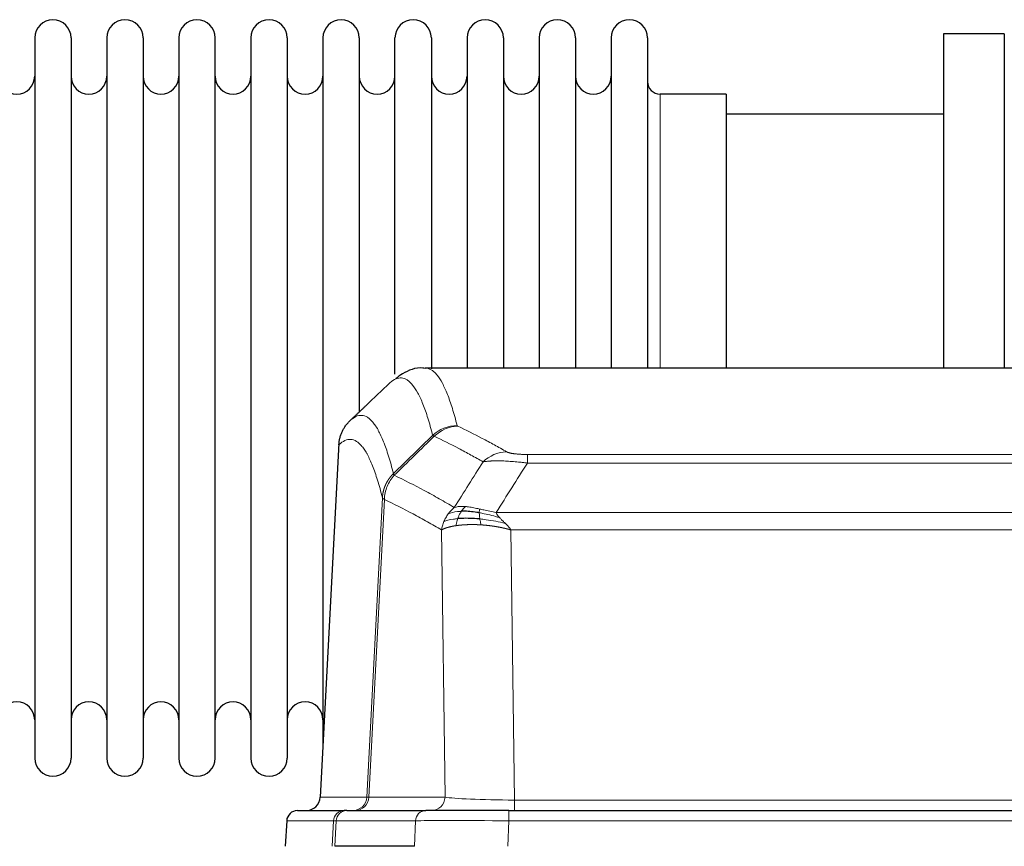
# Model space of a CAD drawing. Header units: inches. Extents: x 0 to 20790, y -12 to 14700.
# Tile 123 of 256: x 3702 to 3978, y 11704 to 11936. Entities that reach past the tile are written whole.
import ezdxf

# ---------------------------------------------------------------- set-up
doc = ezdxf.new("R2010")
doc.units = ezdxf.units.IN
doc.layers.add('1', color=7, linetype='Continuous', true_color=0xffffff)

msp = doc.modelspace()

# ---------------------------------------------------------------- linework, layer by layer
at = {"layer": '1', "color": 2, "linetype": 'Continuous', "lineweight": 25}
for p, q in [((3706.115, 11930.881), (3706.115, 11729.081)), ((3716.315, 11930.881), (3716.315, 11729.081)), ((3726.315, 11930.881), (3726.315, 11729.081)), ((3736.515, 11930.881), (3736.515, 11729.081)), ((3746.515, 11930.881), (3746.515, 11729.081)), ((3756.715, 11729.081), (3756.715, 11930.881)), ((3766.715, 11930.881), (3766.715, 11729.081)), ((3776.915, 11930.881), (3776.915, 11729.081)), ((3786.915, 11930.881), (3786.915, 11829.981)), ((3797.115, 11930.881), (3797.115, 11829.981)), ((3807.115, 11836.702), (3807.115, 11930.881)), ((3817.315, 11930.881), (3817.315, 11838.164)), ((3827.315, 11930.881), (3827.315, 11838.381)), ((3837.515, 11930.881), (3837.515, 11838.381)), ((3847.515, 11930.881), (3847.515, 11838.381)), ((3857.715, 11930.881), (3857.715, 11838.381)), ((3867.715, 11930.881), (3867.715, 11838.381)), ((3877.915, 11930.881), (3877.915, 11838.381)), ((3977.915, 11931.981), (3960.915, 11931.981)), ((3960.915, 11931.981), (3960.915, 11838.383)), ((3977.915, 11931.981), (3977.915, 11838.383)), ((3899.915, 11915.131), (3881.415, 11915.131)), ((3899.915, 11915.131), (3899.915, 11838.377)), ((3960.915, 11909.481), (3899.909, 11909.481)), ((4078.269, 11838.375), (3815.561, 11838.375)), ((3786.915, 11829.981), (3786.915, 11732.759)), ((3797.115, 11829.981), (3797.115, 11826.069)), ((3791.413, 11817.356), (3786.139, 11718.163)), ((3779.767, 11714.375), (3792.878, 11714.375)), ((3793.575, 11714.375), (3792.878, 11714.375)), ((3793.575, 11714.375), (3815.749, 11714.375)), ((3839.004, 11714.375), (3815.749, 11714.375)), ((3839.004, 11714.375), (4054.825, 11714.375)), ((3776.757, 11711.535), (3776.376, 11704.375)), ((3812.549, 11704.375), (3790.295, 11704.375))]:
    msp.add_line(p, q, dxfattribs=at)
at = {"layer": '1', "color": 110, "linetype": 'Continuous', "lineweight": 13}
for p, q in [((3881.415, 11915.131), (3881.415, 11838.377)), ((3791.399, 11816.862), (3786.151, 11718.166)), ((3844.243, 11814.169), (4049.586, 11814.169)), ((3844.243, 11811.752), (3844.243, 11814.169)), ((4049.586, 11811.752), (3844.243, 11811.752)), ((3799.217, 11718.166), (3803.594, 11802.035)), ((3804.15, 11801.558), (3799.798, 11718.166)), ((3835.512, 11797.922), (4058.317, 11797.922)), ((3821.15, 11718.166), (3820.193, 11793.013)), ((4054.205, 11793.023), (3839.625, 11793.023)), ((3839.625, 11793.023), (3840.593, 11717.34)), ((3786.151, 11718.166), (3799.217, 11718.166)), ((3799.798, 11718.166), (3821.15, 11718.166)), ((3840.593, 11717.34), (4053.236, 11717.34)), ((3840.593, 11714.375), (3840.593, 11717.34)), ((3839.004, 11711.532), (3839.004, 11714.375)), ((3776.773, 11711.532), (3776.393, 11704.375)), ((3789.884, 11711.532), (3776.773, 11711.532)), ((3789.51, 11704.375), (3789.884, 11711.532)), ((3790.668, 11711.532), (3790.295, 11704.375)), ((3812.842, 11711.532), (3790.668, 11711.532)), ((3812.549, 11704.375), (3812.842, 11711.532)), ((3839.004, 11711.532), (3838.711, 11704.375)), ((4054.825, 11711.532), (3839.004, 11711.532))]:
    msp.add_line(p, q, dxfattribs=at)
at = {"layer": '1', "color": 2, "linetype": 'Continuous', "lineweight": 25}
for centre, radius, start, end in [((3711.215, 11930.881), 5.1, 0, 180), ((3731.415, 11930.881), 5.1, 0, 180), ((3751.615, 11930.881), 5.1, 0, 180), ((3771.815, 11930.881), 5.1, 0, 180), ((3792.015, 11930.881), 5.1, 0, 180), ((3812.215, 11930.881), 5.1, 0, 180), ((3832.415, 11930.881), 5.1, 0, 180), ((3852.615, 11930.881), 5.1, 0, 180), ((3872.815, 11930.881), 5.1, 0, 180), ((3701.115, 11920.131), 5, 180, 0), ((3721.315, 11920.131), 5, 180, 0), ((3741.515, 11920.131), 5, 180, 0), ((3761.715, 11920.131), 5, 180, 0), ((3781.915, 11920.131), 5, 180, 0), ((3802.115, 11920.131), 5, 180, 0), ((3822.315, 11920.131), 5, 180, 0), ((3842.515, 11920.131), 5, 180, 0), ((3862.715, 11920.131), 5, 180, 0), ((3881.415, 11918.631), 3.5, 180, 270), ((3701.115, 11739.831), 5, 0, 180), ((3721.315, 11739.831), 5, 0, 180), ((3741.515, 11739.831), 5, 0, 180), ((3761.715, 11739.831), 5, 0, 180), ((3781.915, 11739.831), 5, 0, 180), ((3711.215, 11729.081), 5.1, 180, 0), ((3731.415, 11729.081), 5.1, 180, 0), ((3751.615, 11729.081), 5.1, 180, 0), ((3771.815, 11729.081), 5.1, 180, 0), ((3779.753, 11711.375), 3, 90, 176.80547)]:
    msp.add_arc(centre, radius, start, end, dxfattribs=at)
at = {"layer": '1', "color": 110, "linetype": 'Continuous', "lineweight": 13}
for centre, major_axis, ratio, start_param, end_param in [((3824.548, 11812.319), (-9.695, -2.45), 0.9931439, 4.4664808, 5.2238901), ((3824.735, 11812.158), (-4.281, -9.037), 0.9659395, 3.5975691, 4.3432065), ((3838.396, 11805.012), (-4.97, -8.677), 0.9635717, 3.6779385, 4.4208965), ((3795.225, 11718.375), (0, 4), 0.9993908, 3.1415927, 4.6600291), ((3795.923, 11718.375), (0, 4), 0.9702957, 3.1415927, 4.6600291), ((3819.243, 11718.375), (20.038, 0.208), 0.001459, 3.1763609, 3.3855124), ((3817.275, 11718.375), (0, 4), 0.9702957, 3.1415927, 4.6600291), ((3840.514, 11718.375), (-20.002, 0.052), 0.0517476, 0.2535919, 1.5749043), ((3779.767, 11711.375), (0, 3), 0.9993908, 0, 1.5184364), ((3792.878, 11711.375), (0, 3), 0.9993908, 0, 1.5184364), ((3793.575, 11711.375), (0, 3), 0.9702957, 0, 1.5184364), ((3815.749, 11711.375), (0, 3), 0.9702957, 0, 1.5184364), ((3816.896, 11711.375), (-27.029, 0.156), 0.000812, 6.0391366, 6.248288), ((3839.056, 11711.375), (-27.018, 0.123), 0.0058026, 4.7143189, 6.0386286)]:
    msp.add_ellipse(centre, major_axis=major_axis, ratio=ratio, start_param=start_param, end_param=end_param, dxfattribs=at)
at = {"layer": '1', "color": 2, "linetype": 'Continuous', "lineweight": 25}
msp.add_ellipse((3782.159, 11718.375), major_axis=(0, 4), ratio=0.9993908, start_param=3.1415927, end_param=4.6600291, dxfattribs=at)
for points, knots in [([(3815.564, 11838.24), (3815.342, 11838.289), (3813.108, 11838.711), (3809.778, 11837.237), (3807.902, 11835.913), (3807.358, 11835.366)], [0, 0, 0, 0, 0.0680433, 0.6928769, 1, 1, 1, 1]), ([(3791.399, 11816.862), (3791.428, 11817.493), (3791.518, 11818.121), (3791.741, 11819.039), (3791.83, 11819.342), (3792.036, 11819.936), (3792.153, 11820.228), (3792.415, 11820.799), (3792.559, 11821.079), (3792.873, 11821.621), (3793.043, 11821.885), (3793.407, 11822.394), (3793.601, 11822.64), (3794.012, 11823.112), (3794.228, 11823.337), (3794.454, 11823.552)], [0, 0, 0, 0, 0.25, 0.25, 0.375, 0.375, 0.5, 0.5, 0.625, 0.625, 0.75, 0.75, 0.875, 0.875, 1, 1, 1, 1]), ([(3830.744, 11797.832), (3830.515, 11797.871), (3830.288, 11797.908), (3829.386, 11798.044), (3828.727, 11798.122), (3827.457, 11798.225), (3826.847, 11798.251), (3826.075, 11798.248), (3825.886, 11798.245), (3825.7, 11798.238)], [0, 0, 0, 0, 0.125, 0.125, 0.5, 0.5, 0.875, 0.875, 1, 1, 1, 1]), ([(3830.912, 11796.09), (3830.624, 11796.117), (3830.337, 11796.141), (3829.203, 11796.224), (3828.38, 11796.259), (3826.815, 11796.277), (3826.074, 11796.261), (3825.156, 11796.209), (3824.932, 11796.193), (3824.715, 11796.176)], [0, 0, 0, 0, 0.125, 0.125, 0.5, 0.5, 0.875, 0.875, 1, 1, 1, 1])]:
    msp.add_open_spline(points, degree=3, knots=knots, dxfattribs=at)
at = {"layer": '1', "color": 110, "linetype": 'Continuous', "lineweight": 13}
for points, knots in [([(3815.568, 11838.375), (3815.661, 11838.375), (3816.284, 11838.346), (3816.897, 11838.122), (3817.668, 11837.625), (3818.05, 11837.323), (3818.429, 11836.943), (3818.68, 11836.671), (3818.805, 11836.526), (3819.429, 11835.759), (3819.92, 11835.005), (3820.645, 11833.661), (3820.885, 11833.179), (3821.361, 11832.142), (3821.597, 11831.589), (3822.299, 11829.824), (3823.22, 11827.19), (3824.11, 11823.993), (3824.548, 11822.254)], [0, 0, 0, 0, 0.0285171, 0.1904309, 0.1904309, 0.2713878, 0.3118663, 0.3118663, 0.3523447, 0.3523447, 0.5142585, 0.5142585, 0.5952154, 0.5952154, 0.6761724, 0.6761724, 0.8380862, 1, 1, 1, 1]), ([(3817.68, 11819.516), (3817.242, 11821.253), (3816.35, 11824.447), (3815.428, 11827.079), (3814.726, 11828.843), (3814.489, 11829.396), (3814.013, 11830.431), (3813.773, 11830.914), (3813.046, 11832.257), (3812.555, 11833.011), (3811.93, 11833.778), (3811.805, 11833.923), (3811.553, 11834.194), (3811.174, 11834.575), (3810.791, 11834.877), (3810.02, 11835.374), (3808.976, 11835.756), (3807.366, 11835.485), (3806.264, 11834.741), (3805.706, 11834.229)], [0, 0, 0, 0, 0.125, 0.25, 0.25, 0.3125, 0.3125, 0.375, 0.375, 0.5, 0.5, 0.53125, 0.53125, 0.5625, 0.625, 0.625, 0.75, 0.875, 1, 1, 1, 1]), ([(3794.454, 11823.552), (3795.026, 11824.106), (3796.153, 11824.92), (3797.798, 11825.265), (3798.865, 11824.911), (3799.653, 11824.427), (3800.044, 11824.13), (3800.496, 11823.687), (3800.688, 11823.477), (3800.816, 11823.332), (3800.88, 11823.258), (3801.199, 11822.873), (3801.579, 11822.357), (3802.017, 11821.659), (3802.203, 11821.34), (3802.327, 11821.122), (3802.389, 11821.011), (3802.945, 11819.99), (3803.918, 11817.885), (3805.329, 11813.853), (3806.237, 11810.582), (3806.683, 11808.801)], [0, 0, 0, 0, 0.125, 0.25, 0.375, 0.375, 0.4375, 0.46875, 0.484375, 0.484375, 0.5, 0.5, 0.5625, 0.59375, 0.609375, 0.609375, 0.625, 0.625, 0.75, 0.875, 1, 1, 1, 1]), ([(3824.735, 11822.093), (3824.679, 11822.119), (3824.636, 11822.146), (3824.573, 11822.2), (3824.555, 11822.227), (3824.548, 11822.254)], [0, 0, 0, 0, 0.5, 0.5, 1, 1, 1, 1]), ([(3824.735, 11822.093), (3827.021, 11821.006), (3829.302, 11819.864), (3832.717, 11818.071), (3833.855, 11817.459), (3836.127, 11816.209), (3837.262, 11815.57), (3838.396, 11814.918)], [0, 0, 0, 0, 0.5, 0.5, 0.75, 0.75, 1, 1, 1, 1]), ([(3831.816, 11812.093), (3830.681, 11812.746), (3829.544, 11813.385), (3827.269, 11814.637), (3826.131, 11815.249), (3822.711, 11817.044), (3820.427, 11818.187), (3818.139, 11819.276)], [0, 0, 0, 0, 0.25, 0.25, 0.5, 0.5, 1, 1, 1, 1]), ([(3803.594, 11802.035), (3803.149, 11803.814), (3802.243, 11807.083), (3800.836, 11811.114), (3799.866, 11813.222), (3799.312, 11814.245), (3799.25, 11814.356), (3799.126, 11814.574), (3798.94, 11814.895), (3798.504, 11815.595), (3798.125, 11816.113), (3797.807, 11816.499), (3797.743, 11816.574), (3797.616, 11816.72), (3797.424, 11816.931), (3796.974, 11817.377), (3796.583, 11817.677), (3795.797, 11818.168), (3794.734, 11818.532), (3793.093, 11818.206), (3791.969, 11817.407), (3791.399, 11816.862)], [0, 0, 0, 0, 0.125, 0.25, 0.375, 0.375, 0.390625, 0.390625, 0.40625, 0.4375, 0.5, 0.5, 0.515625, 0.515625, 0.53125, 0.5625, 0.625, 0.625, 0.75, 0.875, 1, 1, 1, 1]), ([(3844.243, 11814.169), (3844.061, 11814.169), (3843.878, 11814.17), (3843.515, 11814.174), (3843.335, 11814.177), (3842.979, 11814.187), (3842.804, 11814.192), (3842.457, 11814.206), (3842.286, 11814.215), (3842.075, 11814.226), (3842.033, 11814.229), (3841.95, 11814.234), (3841.825, 11814.242), (3841.704, 11814.25), (3841.465, 11814.268), (3841.157, 11814.294), (3840.87, 11814.325), (3840.697, 11814.345), (3840.662, 11814.349), (3840.594, 11814.357), (3840.561, 11814.362), (3840.461, 11814.375), (3840.396, 11814.383), (3840.206, 11814.41), (3840.087, 11814.429), (3839.86, 11814.468), (3839.753, 11814.488), (3839.55, 11814.529), (3839.455, 11814.55), (3839.342, 11814.577), (3839.32, 11814.583), (3839.276, 11814.594), (3839.254, 11814.599), (3839.19, 11814.616), (3839.149, 11814.627), (3839.031, 11814.66), (3838.957, 11814.683), (3838.82, 11814.729), (3838.757, 11814.752), (3838.58, 11814.822), (3838.48, 11814.87), (3838.396, 11814.918)], [0, 0, 0, 0, 0.0625, 0.0625, 0.125, 0.125, 0.1875, 0.1875, 0.25, 0.25, 0.265625, 0.265625, 0.28125, 0.3125, 0.3125, 0.375, 0.4375, 0.4375, 0.453125, 0.453125, 0.46875, 0.46875, 0.5, 0.5, 0.5625, 0.5625, 0.625, 0.625, 0.6875, 0.6875, 0.703125, 0.703125, 0.71875, 0.71875, 0.75, 0.75, 0.8125, 0.8125, 0.875, 0.875, 1, 1, 1, 1]), ([(3844.243, 11811.752), (3843.909, 11811.795), (3843.575, 11811.836), (3842.912, 11811.914), (3842.584, 11811.951), (3841.608, 11812.055), (3840.971, 11812.116), (3840.268, 11812.174), (3840.19, 11812.18), (3840.035, 11812.193), (3839.957, 11812.199), (3839.726, 11812.216), (3839.573, 11812.227), (3839.118, 11812.259), (3838.523, 11812.297), (3837.951, 11812.325), (3837.529, 11812.342), (3837.321, 11812.35), (3837.115, 11812.356), (3836.979, 11812.36), (3836.911, 11812.362), (3836.306, 11812.377), (3835.798, 11812.381), (3835.078, 11812.373), (3834.846, 11812.368), (3834.507, 11812.357), (3834.396, 11812.353), (3834.178, 11812.343), (3834.07, 11812.338), (3833.543, 11812.308), (3833.155, 11812.276), (3832.44, 11812.196), (3832.114, 11812.149), (3831.816, 11812.093)], [0, 0, 0, 0, 0.0625, 0.0625, 0.125, 0.125, 0.25, 0.25, 0.265625, 0.265625, 0.28125, 0.28125, 0.3125, 0.3125, 0.375, 0.4375, 0.4375, 0.46875, 0.484375, 0.484375, 0.5, 0.5, 0.625, 0.625, 0.6875, 0.6875, 0.71875, 0.71875, 0.75, 0.75, 0.875, 0.875, 1, 1, 1, 1]), ([(3803.594, 11802.035), (3803.595, 11802.052), (3803.597, 11802.085), (3803.6, 11802.136), (3803.603, 11802.187), (3803.607, 11802.238), (3803.61, 11802.288), (3803.614, 11802.339), (3803.619, 11802.389), (3803.623, 11802.44), (3803.628, 11802.491), (3803.633, 11802.541), (3803.639, 11802.592), (3803.644, 11802.642), (3803.65, 11802.693), (3803.656, 11802.743), (3803.663, 11802.793), (3803.669, 11802.844), (3803.676, 11802.894), (3803.683, 11802.944), (3803.69, 11802.995), (3803.698, 11803.045), (3803.706, 11803.095), (3803.714, 11803.145), (3803.722, 11803.195), (3803.731, 11803.245), (3803.74, 11803.295), (3803.749, 11803.345), (3803.758, 11803.395), (3803.768, 11803.445), (3803.778, 11803.495), (3803.788, 11803.545), (3803.798, 11803.594), (3803.809, 11803.644), (3803.82, 11803.694), (3803.831, 11803.743), (3803.842, 11803.793), (3803.854, 11803.842), (3803.866, 11803.892), (3803.878, 11803.941), (3803.89, 11803.99), (3803.903, 11804.039), (3803.916, 11804.088), (3803.929, 11804.138), (3803.942, 11804.187), (3803.956, 11804.235), (3803.97, 11804.284), (3803.984, 11804.333), (3803.998, 11804.382), (3804.013, 11804.431), (3804.028, 11804.479), (3804.043, 11804.528), (3804.058, 11804.576), (3804.074, 11804.624), (3804.089, 11804.673), (3804.105, 11804.721), (3804.122, 11804.769), (3804.138, 11804.817), (3804.155, 11804.865), (3804.172, 11804.913), (3804.189, 11804.96), (3804.207, 11805.008), (3804.224, 11805.056), (3804.242, 11805.103), (3804.26, 11805.151), (3804.279, 11805.198), (3804.298, 11805.245), (3804.316, 11805.292), (3804.336, 11805.339), (3804.355, 11805.386), (3804.375, 11805.433), (3804.394, 11805.48), (3804.414, 11805.526), (3804.435, 11805.573), (3804.455, 11805.619), (3804.476, 11805.666), (3804.503, 11805.725), (3804.537, 11805.798), (3804.578, 11805.884), (3804.619, 11805.97), (3804.662, 11806.055), (3804.705, 11806.14), (3804.749, 11806.225), (3804.794, 11806.309), (3804.84, 11806.392), (3804.886, 11806.475), (3804.933, 11806.558), (3804.981, 11806.64), (3805.03, 11806.722), (3805.079, 11806.803), (3805.129, 11806.884), (3805.18, 11806.965), (3805.232, 11807.045), (3805.284, 11807.124), (3805.337, 11807.203), (3805.391, 11807.281), (3805.446, 11807.359), (3805.501, 11807.437), (3805.557, 11807.514), (3805.614, 11807.59), (3805.672, 11807.666), (3805.73, 11807.741), (3805.789, 11807.816), (3805.848, 11807.89), (3805.909, 11807.964), (3805.97, 11808.037), (3806.031, 11808.109), (3806.093, 11808.181), (3806.156, 11808.252), (3806.22, 11808.323), (3806.284, 11808.393), (3806.349, 11808.463), (3806.415, 11808.532), (3806.481, 11808.6), (3806.548, 11808.667), (3806.615, 11808.734), (3806.661, 11808.779), (3806.683, 11808.801)], [0, 0, 0, 0, 0.0066687, 0.0133374, 0.0200061, 0.0266746, 0.0333432, 0.0400116, 0.0466801, 0.0533484, 0.0600168, 0.066685, 0.0733532, 0.0800214, 0.0866895, 0.0933575, 0.1000255, 0.1066935, 0.1133614, 0.1200292, 0.126697, 0.1333647, 0.1400324, 0.1467001, 0.1533676, 0.1600352, 0.1667026, 0.1733701, 0.1800374, 0.1867047, 0.193372, 0.2000392, 0.2067064, 0.2133735, 0.2200405, 0.2267075, 0.2333745, 0.2400414, 0.2467082, 0.253375, 0.2600418, 0.2667085, 0.2733751, 0.2800417, 0.2867082, 0.2933747, 0.3000412, 0.3067075, 0.3133739, 0.3200401, 0.3267064, 0.3333725, 0.3400387, 0.3467047, 0.3533708, 0.3600367, 0.3667026, 0.3733685, 0.3800343, 0.3867001, 0.3933658, 0.4000315, 0.4066971, 0.4133626, 0.4200281, 0.4266936, 0.433359, 0.4400243, 0.4466896, 0.4533549, 0.4600201, 0.4666852, 0.4733503, 0.4800154, 0.4866804, 0.4933453, 0.5000102, 0.5125098, 0.5250093, 0.5375088, 0.5500082, 0.5625077, 0.5750071, 0.5875066, 0.600006, 0.6125054, 0.6250049, 0.6375043, 0.6500037, 0.6625032, 0.6750026, 0.6875021, 0.7000016, 0.7125011, 0.7250006, 0.7375001, 0.7499997, 0.7624993, 0.7749989, 0.7874985, 0.7999982, 0.812498, 0.8249977, 0.8374975, 0.8499974, 0.8624973, 0.8749972, 0.8874972, 0.8999973, 0.9124974, 0.9249976, 0.9374978, 0.9499981, 0.9624985, 0.9749989, 0.9874994, 1, 1, 1, 1]), ([(3804.15, 11801.558), (3804.172, 11802.189), (3804.249, 11802.817), (3804.513, 11804.046), (3804.699, 11804.646), (3805.17, 11805.798), (3805.456, 11806.351), (3806.114, 11807.388), (3806.487, 11807.873), (3806.895, 11808.318)], [0, 0, 0, 0, 0.25, 0.25, 0.5, 0.5, 0.75, 0.75, 1, 1, 1, 1]), ([(3806.895, 11808.318), (3806.82, 11808.406), (3806.778, 11808.503), (3806.72, 11808.676), (3806.704, 11808.752), (3806.683, 11808.801)], [0, 0, 0, 0, 0.5, 0.5, 1, 1, 1, 1]), ([(3806.895, 11808.318), (3809.718, 11806.979), (3812.533, 11805.558), (3816.747, 11803.303), (3818.15, 11802.531), (3820.952, 11800.946), (3822.351, 11800.133), (3823.749, 11799.299)], [0, 0, 0, 0, 0.5, 0.5, 0.75, 0.75, 1, 1, 1, 1]), ([(3804.15, 11801.558), (3804.145, 11801.561), (3804.135, 11801.568), (3804.12, 11801.578), (3804.105, 11801.587), (3804.089, 11801.597), (3804.074, 11801.607), (3804.059, 11801.617), (3804.043, 11801.626), (3804.028, 11801.636), (3804.013, 11801.646), (3803.997, 11801.656), (3803.982, 11801.666), (3803.966, 11801.676), (3803.951, 11801.686), (3803.936, 11801.696), (3803.921, 11801.706), (3803.906, 11801.716), (3803.891, 11801.726), (3803.876, 11801.736), (3803.862, 11801.747), (3803.847, 11801.757), (3803.833, 11801.767), (3803.819, 11801.777), (3803.805, 11801.787), (3803.791, 11801.798), (3803.778, 11801.808), (3803.757, 11801.824), (3803.731, 11801.846), (3803.703, 11801.872), (3803.679, 11801.896), (3803.66, 11801.918), (3803.644, 11801.938), (3803.631, 11801.956), (3803.621, 11801.972), (3803.613, 11801.986), (3803.607, 11801.999), (3803.603, 11802.009), (3803.599, 11802.018), (3803.597, 11802.025), (3803.595, 11802.03), (3803.594, 11802.033), (3803.594, 11802.034), (3803.594, 11802.035)], [0, 0, 0, 0, 0.0155037, 0.0313049, 0.0474035, 0.0637997, 0.0804935, 0.097485, 0.1147743, 0.1323613, 0.1502462, 0.1684289, 0.1869096, 0.2056883, 0.224765, 0.2441397, 0.2638126, 0.2837835, 0.3040527, 0.32462, 0.3454856, 0.3666494, 0.3881116, 0.409872, 0.4319308, 0.454288, 0.4769435, 0.4998975, 0.5635611, 0.6228928, 0.6778927, 0.7285606, 0.7748966, 0.8169007, 0.8545729, 0.8879131, 0.9169214, 0.9415977, 0.9619421, 0.9779545, 0.989635, 0.9969835, 1, 1, 1, 1]), ([(3820.193, 11793.013), (3818.862, 11793.8), (3817.53, 11794.568), (3814.862, 11796.066), (3813.526, 11796.797), (3809.516, 11798.933), (3806.836, 11800.283), (3804.15, 11801.558)], [0, 0, 0, 0, 0.25, 0.25, 0.5, 0.5, 1, 1, 1, 1]), ([(3826.925, 11799.561), (3826.626, 11799.586), (3826.335, 11799.602), (3825.209, 11799.618), (3824.442, 11799.524), (3823.749, 11799.299)], [0, 0, 0, 0, 0.25, 0.25, 1, 1, 1, 1]), ([(3820.832, 11795.352), (3820.988, 11795.727), (3821.168, 11796.096), (3821.572, 11796.811), (3821.797, 11797.158), (3822.042, 11797.492)], [0, 0, 0, 0, 0.5, 0.5, 1, 1, 1, 1]), ([(3822.042, 11797.492), (3822.288, 11797.823), (3822.555, 11798.14), (3823.125, 11798.744), (3823.429, 11799.031), (3823.749, 11799.299)], [0, 0, 0, 0, 0.5, 0.5, 1, 1, 1, 1]), ([(3825.7, 11798.238), (3825.329, 11798.225), (3824.972, 11798.2), (3823.612, 11798.048), (3822.741, 11797.823), (3822.042, 11797.492)], [0, 0, 0, 0, 0.25, 0.25, 1, 1, 1, 1]), ([(3824.715, 11796.176), (3824.745, 11796.266), (3824.778, 11796.357), (3824.912, 11796.721), (3825.025, 11796.993), (3825.275, 11797.518), (3825.411, 11797.771), (3825.602, 11798.086), (3825.651, 11798.163), (3825.7, 11798.238)], [0, 0, 0, 0, 0.125, 0.125, 0.5, 0.5, 0.875, 0.875, 1, 1, 1, 1]), ([(3825.7, 11798.238), (3825.799, 11798.388), (3825.9, 11798.53), (3826.157, 11798.858), (3826.315, 11799.032), (3826.625, 11799.333), (3826.779, 11799.459), (3826.925, 11799.561)], [0, 0, 0, 0, 0.25, 0.25, 0.625, 0.625, 1, 1, 1, 1]), ([(3830.894, 11798.865), (3830.714, 11798.905), (3830.535, 11798.945), (3829.828, 11799.098), (3829.314, 11799.205), (3828.319, 11799.386), (3827.84, 11799.461), (3827.226, 11799.532), (3827.074, 11799.548), (3826.925, 11799.561)], [0, 0, 0, 0, 0.125, 0.125, 0.5, 0.5, 0.875, 0.875, 1, 1, 1, 1]), ([(3830.744, 11797.832), (3830.742, 11797.956), (3830.744, 11798.072), (3830.757, 11798.337), (3830.773, 11798.474), (3830.821, 11798.704), (3830.854, 11798.796), (3830.894, 11798.865)], [0, 0, 0, 0, 0.25, 0.25, 0.625, 0.625, 1, 1, 1, 1]), ([(3836.383, 11796.478), (3834.972, 11796.9), (3833.536, 11797.276), (3831.665, 11797.666), (3831.201, 11797.754), (3830.744, 11797.832)], [0, 0, 0, 0, 0.75, 0.75, 1, 1, 1, 1]), ([(3830.912, 11796.09), (3830.9, 11796.168), (3830.889, 11796.245), (3830.844, 11796.555), (3830.815, 11796.787), (3830.771, 11797.231), (3830.756, 11797.444), (3830.746, 11797.706), (3830.745, 11797.77), (3830.744, 11797.832)], [0, 0, 0, 0, 0.125, 0.125, 0.5, 0.5, 0.875, 0.875, 1, 1, 1, 1]), ([(3835.512, 11797.922), (3834.292, 11798.11), (3833.116, 11798.367), (3831.622, 11798.702), (3831.254, 11798.785), (3830.894, 11798.865)], [0, 0, 0, 0, 0.75, 0.75, 1, 1, 1, 1]), ([(3836.383, 11796.478), (3836.264, 11796.605), (3836.154, 11796.731), (3835.906, 11797.04), (3835.781, 11797.222), (3835.594, 11797.578), (3835.533, 11797.752), (3835.512, 11797.922)], [0, 0, 0, 0, 0.25, 0.25, 0.625, 0.625, 1, 1, 1, 1]), ([(3820.193, 11793.013), (3820.25, 11793.41), (3820.332, 11793.805), (3820.545, 11794.587), (3820.677, 11794.973), (3820.832, 11795.352)], [0, 0, 0, 0, 0.5, 0.5, 1, 1, 1, 1]), ([(3824.224, 11794.214), (3824.213, 11794.213), (3824.19, 11794.209), (3824.155, 11794.204), (3824.119, 11794.199), (3824.083, 11794.193), (3824.047, 11794.187), (3824.011, 11794.182), (3823.974, 11794.176), (3823.936, 11794.17), (3823.899, 11794.164), (3823.861, 11794.157), (3823.822, 11794.151), (3823.783, 11794.144), (3823.744, 11794.138), (3823.705, 11794.131), (3823.665, 11794.124), (3823.625, 11794.117), (3823.584, 11794.11), (3823.544, 11794.102), (3823.503, 11794.095), (3823.461, 11794.087), (3823.42, 11794.079), (3823.378, 11794.071), (3823.336, 11794.063), (3823.293, 11794.055), (3823.251, 11794.046), (3823.208, 11794.038), (3823.164, 11794.029), (3823.121, 11794.02), (3823.077, 11794.011), (3823.033, 11794.002), (3822.989, 11793.993), (3822.945, 11793.983), (3822.901, 11793.974), (3822.856, 11793.964), (3822.811, 11793.954), (3822.766, 11793.944), (3822.721, 11793.933), (3822.676, 11793.923), (3822.63, 11793.912), (3822.585, 11793.902), (3822.539, 11793.891), (3822.494, 11793.88), (3822.448, 11793.868), (3822.402, 11793.857), (3822.356, 11793.845), (3822.31, 11793.833), (3822.264, 11793.822), (3822.217, 11793.809), (3822.171, 11793.797), (3822.125, 11793.785), (3822.079, 11793.772), (3822.032, 11793.759), (3821.986, 11793.746), (3821.94, 11793.733), (3821.894, 11793.72), (3821.848, 11793.706), (3821.802, 11793.693), (3821.756, 11793.679), (3821.71, 11793.665), (3821.664, 11793.65), (3821.618, 11793.636), (3821.573, 11793.621), (3821.527, 11793.607), (3821.482, 11793.592), (3821.437, 11793.576), (3821.392, 11793.561), (3821.347, 11793.545), (3821.302, 11793.53), (3821.258, 11793.514), (3821.214, 11793.498), (3821.17, 11793.482), (3821.126, 11793.465), (3821.083, 11793.448), (3821.04, 11793.432), (3820.997, 11793.415), (3820.954, 11793.397), (3820.912, 11793.38), (3820.87, 11793.362), (3820.829, 11793.344), (3820.788, 11793.327), (3820.747, 11793.308), (3820.707, 11793.29), (3820.667, 11793.271), (3820.627, 11793.253), (3820.588, 11793.234), (3820.55, 11793.215), (3820.511, 11793.195), (3820.474, 11793.176), (3820.437, 11793.156), (3820.4, 11793.136), (3820.364, 11793.116), (3820.329, 11793.096), (3820.294, 11793.075), (3820.259, 11793.055), (3820.226, 11793.034), (3820.204, 11793.02), (3820.193, 11793.013)], [0, 0, 0, 0, 0.0060657, 0.012223, 0.0184718, 0.0248123, 0.0312443, 0.0377679, 0.0443831, 0.0510899, 0.0578883, 0.0647782, 0.0717598, 0.0788329, 0.0859977, 0.093254, 0.1006019, 0.1080414, 0.1155725, 0.1231952, 0.1309095, 0.1387154, 0.1466129, 0.1546019, 0.1626826, 0.1708549, 0.1791188, 0.1874742, 0.1959213, 0.20446, 0.2130903, 0.2218121, 0.2306256, 0.2395307, 0.2485274, 0.2576156, 0.2667955, 0.276067, 0.2854301, 0.2948848, 0.3044311, 0.314069, 0.3237985, 0.3336196, 0.3435324, 0.3535367, 0.3636326, 0.3738202, 0.3840993, 0.3944701, 0.4049324, 0.4154864, 0.426132, 0.4368691, 0.4476979, 0.4586183, 0.4696303, 0.480734, 0.4919292, 0.503216, 0.5145945, 0.5260645, 0.5376262, 0.5492795, 0.5610244, 0.5728609, 0.584789, 0.5968087, 0.60892, 0.621123, 0.6334175, 0.6458037, 0.6582815, 0.6708509, 0.6835119, 0.6962645, 0.7091087, 0.7220445, 0.735072, 0.748191, 0.7614017, 0.774704, 0.7880979, 0.8015834, 0.8151605, 0.8288293, 0.8425896, 0.8564416, 0.8703852, 0.8844204, 0.8985472, 0.9127656, 0.9270756, 0.9414773, 0.9559705, 0.9705554, 0.9852319, 1, 1, 1, 1]), ([(3824.715, 11796.176), (3824.28, 11796.14), (3823.87, 11796.094), (3822.34, 11795.877), (3821.444, 11795.637), (3820.832, 11795.352)], [0, 0, 0, 0, 0.25, 0.25, 1, 1, 1, 1]), ([(3824.224, 11794.214), (3824.26, 11794.414), (3824.303, 11794.638), (3824.408, 11795.117), (3824.471, 11795.373), (3824.597, 11795.814), (3824.653, 11795.994), (3824.715, 11796.176)], [0, 0, 0, 0, 0.375, 0.375, 0.75, 0.75, 1, 1, 1, 1]), ([(3831.227, 11794.44), (3831.205, 11794.441), (3831.161, 11794.444), (3831.095, 11794.448), (3831.029, 11794.452), (3830.963, 11794.456), (3830.897, 11794.459), (3830.831, 11794.463), (3830.765, 11794.466), (3830.699, 11794.47), (3830.632, 11794.473), (3830.566, 11794.476), (3830.499, 11794.479), (3830.433, 11794.482), (3830.366, 11794.485), (3830.3, 11794.487), (3830.233, 11794.49), (3830.166, 11794.493), (3830.1, 11794.495), (3830.033, 11794.497), (3829.966, 11794.499), (3829.899, 11794.501), (3829.832, 11794.503), (3829.765, 11794.505), (3829.699, 11794.507), (3829.632, 11794.508), (3829.565, 11794.51), (3829.498, 11794.511), (3829.431, 11794.512), (3829.363, 11794.513), (3829.296, 11794.514), (3829.229, 11794.515), (3829.162, 11794.516), (3829.095, 11794.517), (3829.028, 11794.517), (3828.961, 11794.518), (3828.894, 11794.518), (3828.827, 11794.518), (3828.76, 11794.518), (3828.693, 11794.518), (3828.625, 11794.518), (3828.558, 11794.518), (3828.491, 11794.517), (3828.424, 11794.517), (3828.357, 11794.516), (3828.29, 11794.515), (3828.223, 11794.515), (3828.156, 11794.514), (3828.089, 11794.512), (3828.022, 11794.511), (3827.955, 11794.51), (3827.889, 11794.508), (3827.822, 11794.507), (3827.755, 11794.505), (3827.688, 11794.503), (3827.621, 11794.501), (3827.555, 11794.499), (3827.488, 11794.497), (3827.422, 11794.494), (3827.355, 11794.492), (3827.289, 11794.489), (3827.222, 11794.487), (3827.156, 11794.484), (3827.09, 11794.481), (3827.024, 11794.478), (3826.958, 11794.474), (3826.891, 11794.471), (3826.826, 11794.468), (3826.76, 11794.464), (3826.694, 11794.46), (3826.628, 11794.456), (3826.563, 11794.452), (3826.497, 11794.448), (3826.432, 11794.444), (3826.366, 11794.44), (3826.301, 11794.435), (3826.236, 11794.431), (3826.171, 11794.426), (3826.106, 11794.421), (3826.041, 11794.416), (3825.976, 11794.411), (3825.912, 11794.406), (3825.847, 11794.4), (3825.783, 11794.395), (3825.719, 11794.389), (3825.655, 11794.383), (3825.591, 11794.377), (3825.527, 11794.371), (3825.463, 11794.365), (3825.4, 11794.359), (3825.336, 11794.352), (3825.273, 11794.346), (3825.21, 11794.339), (3825.147, 11794.332), (3825.084, 11794.325), (3825.022, 11794.318), (3824.959, 11794.311), (3824.897, 11794.304), (3824.835, 11794.296), (3824.773, 11794.289), (3824.711, 11794.281), (3824.65, 11794.273), (3824.588, 11794.265), (3824.527, 11794.257), (3824.466, 11794.249), (3824.405, 11794.24), (3824.345, 11794.232), (3824.284, 11794.223), (3824.244, 11794.217), (3824.224, 11794.214)], [0, 0, 0, 0, 0.0082024, 0.0164263, 0.0246716, 0.0329384, 0.0412265, 0.0495362, 0.0578672, 0.0662198, 0.0745938, 0.0829892, 0.0914062, 0.0998446, 0.1083045, 0.1167859, 0.1252887, 0.1338131, 0.1423589, 0.1509263, 0.1595151, 0.1681255, 0.1767574, 0.1854108, 0.1940858, 0.2027822, 0.2115002, 0.2202398, 0.2290008, 0.2377835, 0.2465876, 0.2554134, 0.2642606, 0.2731295, 0.2820199, 0.2909319, 0.2998654, 0.3088206, 0.3177973, 0.3267956, 0.3358154, 0.3448569, 0.35392, 0.3630047, 0.3721109, 0.3812388, 0.3903883, 0.3995594, 0.4087522, 0.4179665, 0.4272025, 0.4364601, 0.4457393, 0.4550402, 0.4643627, 0.4737069, 0.4830727, 0.4924601, 0.5018692, 0.5113, 0.5207524, 0.5302265, 0.5397222, 0.5492397, 0.5587788, 0.5683395, 0.577922, 0.5875261, 0.5971519, 0.6067994, 0.6164686, 0.6261595, 0.6358721, 0.6456064, 0.6553624, 0.6651401, 0.6749395, 0.6847606, 0.6946034, 0.704468, 0.7143542, 0.7242622, 0.734192, 0.7441434, 0.7541166, 0.7641115, 0.7741282, 0.7841666, 0.7942268, 0.8043087, 0.8144123, 0.8245377, 0.8346848, 0.8448538, 0.8550444, 0.8652568, 0.875491, 0.885747, 0.8960247, 0.9063242, 0.9166455, 0.9269886, 0.9373534, 0.9477401, 0.9581485, 0.9685787, 0.9790306, 0.9895044, 1, 1, 1, 1]), ([(3831.227, 11794.44), (3831.194, 11794.602), (3831.155, 11794.788), (3831.073, 11795.19), (3831.03, 11795.407), (3830.963, 11795.782), (3830.937, 11795.936), (3830.912, 11796.09)], [0, 0, 0, 0, 0.375, 0.375, 0.75, 0.75, 1, 1, 1, 1]), ([(3838.054, 11794.86), (3836.281, 11795.312), (3834.452, 11795.658), (3832.078, 11795.971), (3831.49, 11796.037), (3830.912, 11796.09)], [0, 0, 0, 0, 0.75, 0.75, 1, 1, 1, 1]), ([(3839.625, 11793.023), (3839.603, 11793.029), (3839.558, 11793.042), (3839.492, 11793.06), (3839.425, 11793.079), (3839.359, 11793.097), (3839.292, 11793.115), (3839.225, 11793.134), (3839.158, 11793.152), (3839.091, 11793.17), (3839.024, 11793.187), (3838.957, 11793.205), (3838.889, 11793.223), (3838.822, 11793.24), (3838.754, 11793.258), (3838.686, 11793.275), (3838.619, 11793.292), (3838.551, 11793.309), (3838.483, 11793.326), (3838.415, 11793.343), (3838.347, 11793.36), (3838.278, 11793.376), (3838.21, 11793.393), (3838.141, 11793.409), (3838.073, 11793.425), (3838.004, 11793.442), (3837.936, 11793.458), (3837.867, 11793.474), (3837.798, 11793.489), (3837.729, 11793.505), (3837.66, 11793.521), (3837.591, 11793.536), (3837.521, 11793.552), (3837.452, 11793.567), (3837.383, 11793.582), (3837.313, 11793.597), (3837.243, 11793.612), (3837.174, 11793.627), (3837.104, 11793.642), (3837.034, 11793.656), (3836.964, 11793.671), (3836.894, 11793.685), (3836.824, 11793.7), (3836.754, 11793.714), (3836.684, 11793.728), (3836.614, 11793.742), (3836.543, 11793.755), (3836.473, 11793.769), (3836.402, 11793.783), (3836.332, 11793.796), (3836.261, 11793.81), (3836.191, 11793.823), (3836.12, 11793.836), (3836.049, 11793.849), (3835.978, 11793.862), (3835.907, 11793.875), (3835.836, 11793.887), (3835.765, 11793.9), (3835.694, 11793.912), (3835.623, 11793.924), (3835.552, 11793.937), (3835.481, 11793.949), (3835.409, 11793.96), (3835.338, 11793.972), (3835.266, 11793.984), (3835.195, 11793.996), (3835.123, 11794.007), (3835.052, 11794.018), (3834.98, 11794.029), (3834.909, 11794.041), (3834.837, 11794.052), (3834.765, 11794.062), (3834.693, 11794.073), (3834.622, 11794.084), (3834.55, 11794.094), (3834.478, 11794.104), (3834.406, 11794.115), (3834.334, 11794.125), (3834.262, 11794.135), (3834.19, 11794.145), (3834.118, 11794.154), (3834.046, 11794.164), (3833.974, 11794.173), (3833.902, 11794.183), (3833.829, 11794.192), (3833.757, 11794.201), (3833.685, 11794.21), (3833.613, 11794.219), (3833.54, 11794.228), (3833.468, 11794.236), (3833.396, 11794.245), (3833.324, 11794.253), (3833.251, 11794.261), (3833.179, 11794.27), (3833.107, 11794.277), (3833.034, 11794.285), (3832.962, 11794.293), (3832.89, 11794.301), (3832.817, 11794.308), (3832.745, 11794.315), (3832.672, 11794.323), (3832.6, 11794.33), (3832.528, 11794.337), (3832.455, 11794.344), (3832.383, 11794.35), (3832.311, 11794.357), (3832.238, 11794.363), (3832.166, 11794.37), (3832.094, 11794.376), (3832.021, 11794.382), (3831.949, 11794.388), (3831.877, 11794.394), (3831.804, 11794.399), (3831.732, 11794.405), (3831.66, 11794.41), (3831.588, 11794.415), (3831.516, 11794.421), (3831.443, 11794.426), (3831.371, 11794.43), (3831.299, 11794.435), (3831.251, 11794.438), (3831.227, 11794.44)], [0, 0, 0, 0, 0.007775, 0.0155603, 0.0233558, 0.0311618, 0.038978, 0.0468046, 0.0546416, 0.0624889, 0.0703466, 0.0782147, 0.0860931, 0.093982, 0.1018813, 0.109791, 0.1177112, 0.1256417, 0.1335828, 0.1415343, 0.1494962, 0.1574687, 0.1654516, 0.173445, 0.1814489, 0.1894634, 0.1974883, 0.2055238, 0.2135699, 0.2216264, 0.2296936, 0.2377713, 0.2458596, 0.2539585, 0.2620679, 0.270188, 0.2783187, 0.28646, 0.2946119, 0.3027745, 0.3109477, 0.3191316, 0.3273261, 0.3355314, 0.3437472, 0.3519738, 0.3602111, 0.3684591, 0.3767178, 0.3849872, 0.3932673, 0.4015582, 0.4098598, 0.4181722, 0.4264954, 0.4348293, 0.443174, 0.4515295, 0.4598958, 0.4682728, 0.4766607, 0.4850594, 0.493469, 0.5018893, 0.5103206, 0.5187626, 0.5272155, 0.5356793, 0.544154, 0.5526395, 0.561136, 0.5696433, 0.5781615, 0.5866906, 0.5952307, 0.6037817, 0.6123436, 0.6209165, 0.6295003, 0.638095, 0.6467007, 0.6553174, 0.6639451, 0.6725838, 0.6812334, 0.6898941, 0.6985657, 0.7072484, 0.7159421, 0.7246468, 0.7333625, 0.7420893, 0.7508272, 0.759576, 0.768336, 0.777107, 0.7858891, 0.7946823, 0.8034866, 0.812302, 0.8211284, 0.829966, 0.8388147, 0.8476746, 0.8565455, 0.8654276, 0.8743209, 0.8832252, 0.8921408, 0.9010675, 0.9100054, 0.9189544, 0.9279147, 0.9368861, 0.9458688, 0.9548626, 0.9638676, 0.9728839, 0.9819114, 0.9909501, 1, 1, 1, 1]), ([(3838.054, 11794.86), (3837.98, 11794.931), (3837.906, 11795.002), (3837.61, 11795.284), (3837.388, 11795.49), (3836.961, 11795.894), (3836.756, 11796.092), (3836.503, 11796.35), (3836.442, 11796.414), (3836.383, 11796.478)], [0, 0, 0, 0, 0.125, 0.125, 0.5, 0.5, 0.875, 0.875, 1, 1, 1, 1]), ([(3839.625, 11793.023), (3839.472, 11793.269), (3839.296, 11793.509), (3838.913, 11793.975), (3838.706, 11794.202), (3838.348, 11794.571), (3838.202, 11794.717), (3838.054, 11794.86)], [0, 0, 0, 0, 0.375, 0.375, 0.75, 0.75, 1, 1, 1, 1])]:
    msp.add_open_spline(points, degree=3, knots=knots, dxfattribs=at)
at = {"layer": '1', "color": 2, "linetype": 'Continuous', "lineweight": 25}
for points, degree in [([(3805.706, 11834.229), (3803.458, 11832.097), (3801.211, 11829.965), (3798.964, 11827.833)], 3), ([(3798.964, 11827.833), (3794.456, 11823.554)], 1)]:
    msp.add_open_spline(points, degree=degree, dxfattribs=at)
at = {"layer": '1', "color": 110, "linetype": 'Continuous', "lineweight": 13}
for points in [[(3806.683, 11808.801), (3810.348, 11812.373), (3814.014, 11815.944), (3817.68, 11819.516)], [(3818.139, 11819.276), (3814.39, 11815.623), (3810.643, 11811.971), (3806.895, 11808.318)], [(3818.139, 11819.276), (3818.026, 11819.328), (3817.838, 11819.419), (3817.721, 11819.488), (3817.68, 11819.516)], [(3823.749, 11799.299), (3826.423, 11803.568), (3829.112, 11807.833), (3831.816, 11812.093)], [(3844.243, 11811.752), (3841.316, 11807.147), (3838.405, 11802.537), (3835.512, 11797.922)]]:
    msp.add_open_spline(points, degree=3, dxfattribs=at)

doc.saveas('drawing.dxf')
